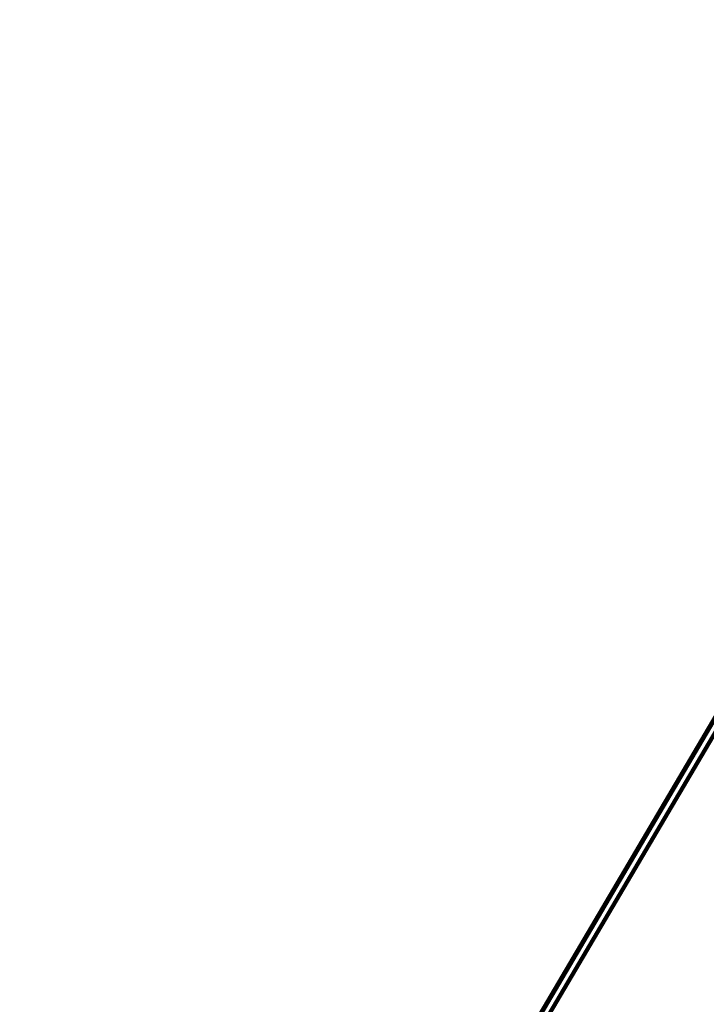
# Model space of a CAD drawing. Extents: x 1160024 to 2574774, y 200346 to 1150377.
# Tile 8 of 118: x 2463118 to 2475139, y 347262 to 364506. Entities that reach past the tile are written whole.
import ezdxf

# ---------------------------------------------------------------- set-up
doc = ezdxf.new("R2010")
doc.units = 0
doc.header["$MEASUREMENT"] = 0
doc.layers.add('Prop Earthen Structure False Cut Ditch Detail CELL', color=9, linetype='Continuous', lineweight=30)
doc.layers.add('Typical Terminator CELL', color=7, linetype='Continuous', lineweight=0)
doc.styles.add('Style-GEOMETRICFUTURA_211_M_L', font='GEOMETRICFUTURA_211_M_L.shx')
doc.dimstyles.new('erosion_control', dxfattribs={"dimtxt": 4.99999, "dimasz": 9.99998, "dimexe": 2.499995, "dimexo": 2.499995, "dimgap": 2.499995, "dimtad": 0, "dimtih": 1, "dimtoh": 1, "dimzin": 3, "dimdsep": 46, "dimtxsty": 'Style-GEOMETRICFUTURA_211_M_L', "dimcen": 0.09, "dimaunit": 1, "dimadec": 4, "dimazin": 3, "dimtfac": 1, "dimtofl": 0, "dimtmove": 0, "dimatfit": 1, "dimfxl": 1, "dimtzin": 3, "dimlwd": 106, "dimarcsym": 0})

# ---------------------------------------------------------------- blocks, each defined once
blk = doc.blocks.new('TERMINATOR_0.5')
at = {"color": 1, "linetype": 'Continuous', "lineweight": 0}
blk.add_line((0, 0), (-1, -0.1), dxfattribs=at)
blk = doc.blocks.new('PROP EARTHEN STRUCTURE FALSE CUT DITCH DETAIL')
at = {"layer": 'Prop Earthen Structure False Cut Ditch Detail CELL', "lineweight": 13, "annotation_type": 0, "has_hookline": 1, "hookline_direction": 0, "horizontal_direction": (0.992551, -0.12183, 0)}
for points, text_width in [([(15, 25), (-71875, -165310), (-71870, -165310)], 36.8), ([(13, 39), (-71867, -165270), (-71862, -165271)], 31), ([(166, 52), (-71718, -165325), (-71713, -165325)], 21.4)]:
    blk.add_leader(points, dimstyle='erosion_control', override={"dimasz": 4.99999, "dimldrblk": 'TERMINATOR_0.5', "dimlwd": 65534}, dxfattribs=dict(at, text_width=text_width))

msp = doc.modelspace()

# ---------------------------------------------------------------- block references
at = {"layer": 'Prop Earthen Structure False Cut Ditch Detail CELL', "rotation": 353.0022961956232}
msp.add_blockref('PROP EARTHEN STRUCTURE FALSE CUT DITCH DETAIL', (2482470, 364469), dxfattribs=at)

doc.saveas('drawing.dxf')
